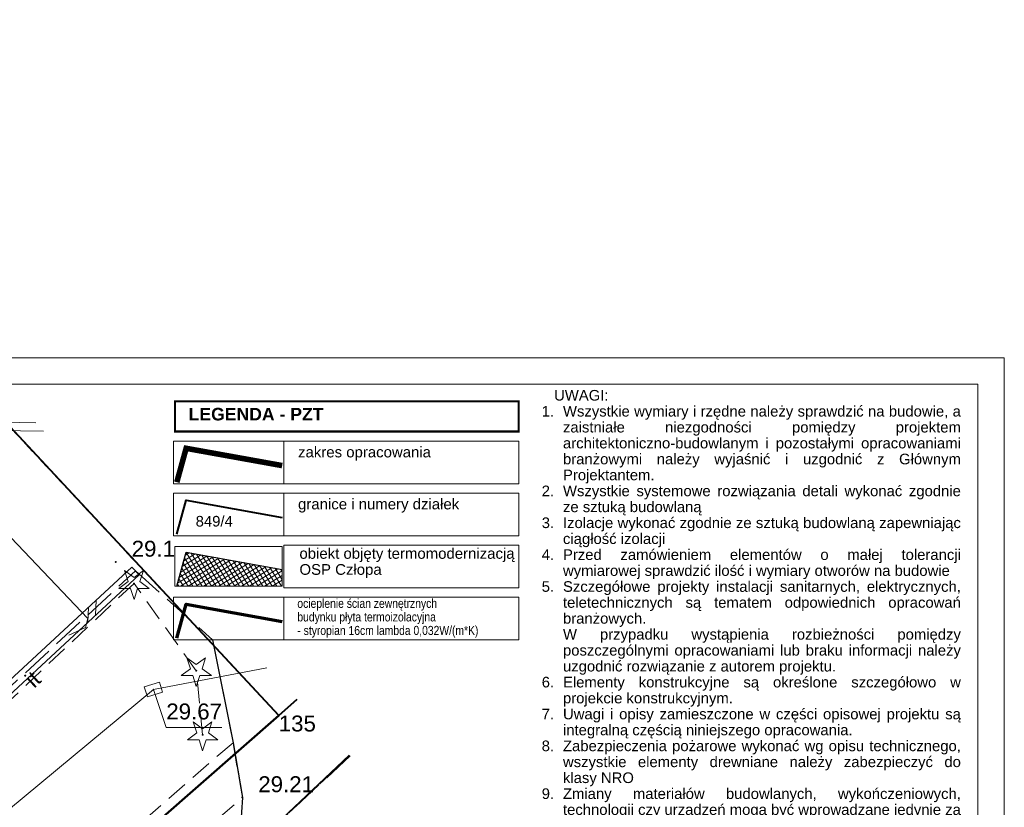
# Model space of a CAD drawing. Extents: x 5499164 to 5499301, y 5902019 to 5902134.
# Tile 18 of 18: x 5499254 to 5499301, y 5902095 to 5902132. Entities that reach past the tile are written whole.
import ezdxf
from ezdxf.enums import TextEntityAlignment as Align

# ---------------------------------------------------------------- set-up
doc = ezdxf.new("R2010")
doc.units = 0
doc.header["$PDSIZE"] = 0.75
for name, pattern in [('BUGD2', [3, 2, -1]), ('PRZER1-1', [2, 1, -1]), ('PRZER2-1', [3, 2, -1]), ('PRZER3-1', [4, 3, -1])]:
    doc.linetypes.add(name, pattern=pattern)
doc.layers.get('0').update_dxf_attribs({"linetype": 'CONTINUOUS', "lineweight": 13})
for name, color, linetype, lineweight in [('0Z_BUDYNKI', 7, 'CONTINUOUS', 9), ('0Z_OPISY', 7, 'CONTINUOUS', 9), ('A_BUDYNKI_ZAGOSP', 202, 'CONTINUOUS', 9), ('GEPPGD', 7, 'CONTINUOUS', 18), ('GEPPGD_O', 7, 'CONTINUOUS', 18), ('GSLDSO', 7, 'CONTINUOUS', 18), ('GSLKRW', 7, 'CONTINUOUS', 25), ('GSLTZI', 7, 'PRZER2-1', 18), ('GSLTZI_O', 7, 'PRZER2-1', 18), ('GSPWPN', 7, 'CONTINUOUS', 13), ('GSPWPN_O', 7, 'CONTINUOUS', 13), ('GSPWPS', 7, 'CONTINUOUS', 13), ('GSPWPS_O', 7, 'CONTINUOUS', 13), ('GSSKOA', 7, 'PRZER3-1', 18), ('GSSKOD', 7, 'PRZER2-1', 18), ('GSSOTW', 7, 'PRZER3-1', 18), ('GUPIKP', 7, 'CONTINUOUS', 18), ('GUPPRZ', 7, 'CONTINUOUS', 18), ('GUPPRZ_O', 7, 'CONTINUOUS', 18)]:
    doc.layers.add(name, color=color, linetype=linetype, lineweight=lineweight)
for name, color, linetype, lineweight, true_color in [('0Z_granica opracowania', 7, 'CONTINUOUS', 9, 0xf500b8), ('GESUZY', 7, 'PRZER1-1', 18, 0x008000), ('GSPRDI', 7, 'CONTINUOUS', 18, 0x008000), ('GULCPR', 7, 'CONTINUOUS', 18, 0xd200d2), ('GULEPR', 1, 'CONTINUOUS', 18, 0xff0000), ('GULKPR', 7, 'CONTINUOUS', 18, 0x803300), ('GULTPR', 7, 'CONTINUOUS', 18, 0xff9100)]:
    doc.layers.add(name, color=color, linetype=linetype, lineweight=lineweight, true_color=true_color)
for name, color, linetype, true_color in [('219-działka ewidencyjna', 7, 'CONTINUOUS', 0x008000), ('GESDZI', 7, 'CONTINUOUS', 0x008000), ('GESDZI_O', 7, 'CONTINUOUS', 0x008000)]:
    doc.layers.add(name, color=color, linetype=linetype, true_color=true_color)
doc.styles.add('Arial', font='arial.ttf')
doc.styles.add('ARIAL 2', font='ARIALN.TTF')
doc.styles.add('GEO-INFO', font='arial.ttf')

# ---------------------------------------------------------------- blocks, each defined once
blk = doc.blocks.new('EPPGN')
blk.add_hatch(color=0).paths.add_polyline_path([(0, -0.09), (0.027812, -0.085595), (0.052901, -0.072812), (0.072812, -0.052901), (0.085595, -0.027812), (0.09, 0), (0.085595, 0.027812), (0.072812, 0.052901), (0.052901, 0.072812), (0.027812, 0.085595), (0, 0.09), (-0.027812, 0.085595), (-0.052901, 0.072812), (-0.072812, 0.052901), (-0.085595, 0.027812), (-0.09, 0), (-0.085595, -0.027812), (-0.072812, -0.052901), (-0.052901, -0.072812), (-0.027812, -0.085595)])
blk = doc.blocks.new('PROSTOKAT1_5-1_PELNY')
at = {"color": 0}
blk.add_lwpolyline([(0.75, -0.5), (-0.75, -0.5), (-0.75, 0.5), (0.75, 0.5)], close=True, dxfattribs=at)
blk = doc.blocks.new('POINT')
at = {"color": 0}
blk.add_point((0, 0), dxfattribs=at)
blk = doc.blocks.new('ODTN_1')
at = {"color": 0}
for points in [[(-1, -0.5), (0, 0.5)], [(0, -0.5), (1, 0.5)]]:
    blk.add_lwpolyline(points, dxfattribs=at)
blk = doc.blocks.new('PION_C')
at = {"color": 0}
blk.add_lwpolyline([(0, 0.5), (0, -0.5)], dxfattribs=at)
blk = doc.blocks.new('KOLO')
blk.add_hatch(color=0).paths.add_polyline_path([(-0.5, 0), (-0.482963, -0.12941), (-0.433013, -0.25), (-0.353553, -0.353553), (-0.25, -0.433013), (-0.12941, -0.482963), (0, -0.5), (0.12941, -0.482963), (0.25, -0.433013), (0.353553, -0.353553), (0.433013, -0.25), (0.482963, -0.12941), (0.5, 0), (0.482963, 0.12941), (0.433013, 0.25), (0.353553, 0.353553), (0.25, 0.433013), (0.12941, 0.482963), (0, 0.5), (-0.12941, 0.482963), (-0.25, 0.433013), (-0.353553, 0.353553), (-0.433013, 0.25), (-0.482963, 0.12941)])
blk = doc.blocks.new('SPDIP')
blk.add_hatch(color=0).paths.add_polyline_path([(0, -0.09), (0.027812, -0.085595), (0.052901, -0.072812), (0.072812, -0.052901), (0.085595, -0.027812), (0.09, 0), (0.085595, 0.027812), (0.072812, 0.052901), (0.052901, 0.072812), (0.027812, 0.085595), (0, 0.09), (-0.027812, 0.085595), (-0.052901, 0.072812), (-0.072812, 0.052901), (-0.085595, 0.027812), (-0.09, 0), (-0.085595, -0.027812), (-0.072812, -0.052901), (-0.052901, -0.072812), (-0.027812, -0.085595)])
at = {"color": 0}
blk.add_lwpolyline([(0.544942, 0.177062), (1.426676, -0.463555), (0.336792, -0.463555), (0, -1.500096), (-0.336792, -0.463555), (-1.426676, -0.463555), (-0.544942, 0.177062), (-0.881734, 1.213603), (0, 0.572986), (0.881734, 1.213603)], close=True, dxfattribs=at)

msp = doc.modelspace()

# ---------------------------------------------------------------- hatches: boundary and pattern name
at = {"layer": 'A_BUDYNKI_ZAGOSP', "true_color": 0x7a00a3}
h = msp.add_hatch(dxfattribs=at)
h.set_pattern_fill('ANSI37', color=204, scale=1.5, angle=346.3813, style=0)
h.set_pattern_definition([(31.381261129, (3408690.81962, 3646779.72038), (-0.097636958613, 0.160072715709), []), (121.381261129, (3408690.81962, 3646779.72038), (-0.160072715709, -0.097636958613), [])])
h.paths.add_polyline_path([(5499262.164, 5902107.025), (5499261.725, 5902105.429), (5499266.684, 5902105.429), (5499266.684, 5902106.212)])

# ---------------------------------------------------------------- linework, layer by layer
at = {"layer": '0Z_BUDYNKI', "lineweight": 30}
msp.add_lwpolyline([(5499261.725, 5902105.429), (5499262.164, 5902107.025), (5499266.684, 5902106.212)], dxfattribs=at)
at = {"layer": '0Z_granica opracowania', "linetype": 'BUGD2', "const_width": 0.263, "flags": 128}
msp.add_lwpolyline([(5499261.725, 5902110.327), (5499262.164, 5902111.922), (5499266.684, 5902111.109)], dxfattribs=at)
at = {"layer": '0Z_OPISY'}
for points in [[(5499195.674, 5902041.939), (5499300.674, 5902041.939), (5499300.674, 5902116.189), (5499195.674, 5902116.189)], [(5499196.924, 5902043.189), (5499299.424, 5902043.189), (5499299.424, 5902114.939), (5499196.924, 5902114.939)], [(5499261.564, 5902112.266), (5499266.759, 5902112.266), (5499266.759, 5902110.251), (5499261.564, 5902110.251)], [(5499266.759, 5902112.266), (5499277.817, 5902112.266), (5499277.817, 5902110.251), (5499266.759, 5902110.251)], [(5499261.564, 5902109.818), (5499266.759, 5902109.818), (5499266.759, 5902107.803), (5499261.564, 5902107.803)], [(5499266.759, 5902109.818), (5499277.817, 5902109.818), (5499277.817, 5902107.803), (5499266.759, 5902107.803)], [(5499261.639, 5902107.294), (5499266.684, 5902107.294), (5499266.684, 5902105.429), (5499261.639, 5902105.429)], [(5499266.759, 5902107.369), (5499277.817, 5902107.369), (5499277.817, 5902105.354), (5499266.759, 5902105.354)], [(5499261.564, 5902104.92), (5499266.759, 5902104.92), (5499266.759, 5902102.906), (5499261.564, 5902102.906)], [(5499266.759, 5902104.92), (5499277.817, 5902104.92), (5499277.817, 5902102.906), (5499266.759, 5902102.906)]]:
    msp.add_lwpolyline(points, close=True, dxfattribs=at)
at = {"layer": '0Z_OPISY', "const_width": 0.1}
msp.add_lwpolyline([(5499261.642, 5902114.134), (5499277.817, 5902114.134), (5499277.817, 5902112.716), (5499261.642, 5902112.716)], close=True, dxfattribs=at)
at = {"layer": '219-działka ewidencyjna', "color": 24, "linetype": 'Continuous', "lineweight": 70, "true_color": 0xaf2323}
msp.add_lwpolyline([(5499261.725, 5902102.981), (5499262.164, 5902104.576), (5499266.684, 5902103.763)], dxfattribs=at)
at = {"layer": 'GESDZI', "linetype": 'Continuous', "lineweight": 40, "elevation": 10.22}
for points in [[(5499220.225, 5902122.096), (5499236.23, 5902103.95), (5499250.47, 5902116.57), (5499266.52, 5902099.34), (5499267.375, 5902100.089)], [(5499267.375, 5902100.089), (5499266.52, 5902099.34), (5499244.1, 5902079.7), (5499226.84, 5902064.77), (5499217.9, 5902057.03), (5499214.29, 5902053.58), (5499203.44, 5902043.22), (5499210.33, 5902036.77), (5499225.045, 5902022.996)]]:
    msp.add_lwpolyline(points, dxfattribs=at)
msp.add_lwpolyline([(5499266.52, 5902099.34), (5499250.47, 5902116.57), (5499236.23, 5902103.95), (5499231.11, 5902099.41), (5499228.52, 5902097.12), (5499244.1, 5902079.7)], close=True, dxfattribs=at)
at = {"layer": 'GESDZI', "linetype": 'Continuous', "lineweight": 40}
msp.add_lwpolyline([(5499261.725, 5902107.878), (5499262.164, 5902109.474), (5499266.684, 5902108.66)], dxfattribs=at)
at = {"layer": 'GESUZY', "color": 251, "linetype": 'PRZER1-1', "lineweight": 18, "ltscale": 0.5, "true_color": 0x636363, "elevation": 10.08}
for points in [[(5499220.225, 5902122.096), (5499236.23, 5902103.95), (5499250.47, 5902116.57), (5499266.52, 5902099.34), (5499267.375, 5902100.089)], [(5499267.375, 5902100.089), (5499266.52, 5902099.34), (5499244.1, 5902079.7), (5499226.84, 5902064.77), (5499217.9, 5902057.03), (5499214.29, 5902053.58), (5499203.44, 5902043.22), (5499210.33, 5902036.77), (5499225.045, 5902022.996)]]:
    msp.add_lwpolyline(points, dxfattribs=at)
msp.add_lwpolyline([(5499266.52, 5902099.34), (5499250.47, 5902116.57), (5499236.23, 5902103.95), (5499231.11, 5902099.41), (5499228.52, 5902097.12), (5499244.1, 5902079.7)], close=True, dxfattribs=at)
at = {"layer": 'GSLDSO', "color": 251, "linetype": 'Continuous', "lineweight": 18, "true_color": 0x636363, "elevation": 10.18}
for points in [[(5499259.61, 5902106.333), (5499251.496, 5902098.819), (5499237.782, 5902086.34)], [(5499259.95, 5902105.967), (5499251.834, 5902098.451), (5499238.118, 5902085.97)]]:
    msp.add_lwpolyline(points, dxfattribs=at)
at = {"layer": 'GSLKRW', "color": 251, "linetype": 'Continuous', "lineweight": 25, "true_color": 0x636363, "elevation": 10.18}
msp.add_lwpolyline([(5499263.41, 5902102.9), (5499264.37, 5902098.06), (5499264.81, 5902095.48), (5499264.68, 5902093.4), (5499264.06, 5902092.01), (5499254.2, 5902081.55)], dxfattribs=at)
at = {"layer": 'GSLTZI', "color": 251, "linetype": 'PRZER2-1', "lineweight": 18, "ltscale": 0.5, "true_color": 0x636363, "elevation": 10.1}
msp.add_lwpolyline([(5499262.94, 5902098.43), (5499262.64, 5902101.45), (5499259.71, 5902105.56), (5499250.16, 5902096.56)], dxfattribs=at)
at = {"layer": 'GSSKOA', "color": 251, "linetype": 'PRZER3-1', "lineweight": 18, "ltscale": 0.5, "true_color": 0x636363, "elevation": 10.18}
msp.add_lwpolyline([(5499269.878, 5902097.434), (5499264.06, 5902092.01), (5499254.2, 5902081.55)], dxfattribs=at)
at = {"layer": 'GSSKOD', "color": 251, "linetype": 'PRZER2-1', "lineweight": 18, "ltscale": 0.5, "true_color": 0x636363, "elevation": 10.18}
msp.add_lwpolyline([(5499239.571, 5902076.471), (5499238.95, 5902075.93), (5499237.68, 5902074.82), (5499224.12, 5902063.08), (5499209.01, 5902063.11), (5499208.36, 5902061.55), (5499225.79, 5902061.6), (5499239.89, 5902073.82), (5499264.81, 5902095.48), (5499264.37, 5902098.06)], close=True, dxfattribs=at)
at = {"layer": 'GSSOTW', "color": 251, "linetype": 'PRZER3-1', "lineweight": 18, "ltscale": 0.5, "true_color": 0x636363, "elevation": 10.18}
msp.add_lwpolyline([(5499251.665, 5902098.635), (5499259.78, 5902106.15), (5499263.41, 5902102.9), (5499264.37, 5902098.06), (5499264.81, 5902095.48), (5499264.68, 5902093.4), (5499264.06, 5902092.01), (5499269.878, 5902097.434)], dxfattribs=at)
at = {"layer": 'GULCPR', "color": 251, "linetype": 'Continuous', "lineweight": 18, "true_color": 0x636363, "elevation": 10.14}
msp.add_lwpolyline([(5499223.577, 5902098.708), (5499238.65, 5902112.161), (5499241.455, 5902112.941), (5499255.454, 5902112.733)], dxfattribs=at)
at = {"layer": 'GULEPR', "color": 251, "linetype": 'Continuous', "lineweight": 18, "true_color": 0x636363, "elevation": 10.14}
for points in [[(5499256.642, 5902103.129), (5499257.424, 5902103.489), (5499257.54, 5902103.916), (5499247.288, 5902114.67), (5499237.993, 5902124.881), (5499231.532, 5902132.106)], [(5499224.323, 5902098.619), (5499233.135, 5902107.909), (5499238.682, 5902112.683), (5499242.734, 5902113.37), (5499255.082, 5902113.128)]]:
    msp.add_lwpolyline(points, dxfattribs=at)
at = {"layer": 'GULKPR', "color": 251, "linetype": 'Continuous', "lineweight": 18, "true_color": 0x636363, "elevation": 10.14}
msp.add_lwpolyline([(5499258.029, 5902086.294), (5499269.837, 5902097.477)], dxfattribs=at)
at = {"layer": 'GULTPR', "color": 251, "linetype": 'Continuous', "lineweight": 18, "true_color": 0x636363, "elevation": 10.14}
msp.add_lwpolyline([(5499265.958, 5902101.593), (5499260.625, 5902100.568), (5499240.048, 5902083.48)], dxfattribs=at)
at = {"layer": 'GUPPRZ_O', "color": 251, "linetype": 'Continuous', "lineweight": 9, "true_color": 0x636363, "elevation": 10.8, "flags": 128}
msp.add_lwpolyline([(5499263.851, 5902098.771), (5499261.23, 5902098.771), (5499260.625, 5902100.568)], dxfattribs=at)

# ---------------------------------------------------------------- block references
at = {"layer": 'GEPPGD', "color": 251, "lineweight": 18, "true_color": 0x636363, "xscale": 0.5, "yscale": 0.5}
msp.add_blockref('EPPGN', (5499266.52, 5902099.34, 10.24), dxfattribs=at)
at = {"layer": 'GSLDSO', "color": 251, "lineweight": 18, "true_color": 0x636363, "xscale": 0.5, "yscale": 0.5, "rotation": 222.8016253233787}
for name, p in [('PION_C', (5499259.78, 5902106.15, 10.18)), ('ODTN_1', (5499257.731, 5902104.253, 10.18))]:
    msp.add_blockref(name, p, dxfattribs=at)
at = {"layer": 'GSPRDI', "color": 251, "lineweight": 18, "true_color": 0x636363, "xscale": 0.5, "yscale": 0.5}
for p in [(5499259.71, 5902105.56, 10.12), (5499262.64, 5902101.45, 10.12), (5499262.94, 5902098.43, 10.12)]:
    msp.add_blockref('SPDIP', p, dxfattribs=at)
at = {"layer": 'GSPWPN', "color": 251, "lineweight": 13, "true_color": 0x636363, "xscale": 0.09, "yscale": 0.09}
msp.add_blockref('KOLO', (5499258.85, 5902106.57, 10.08), dxfattribs=at)
at = {"layer": 'GSPWPS', "color": 251, "lineweight": 13, "true_color": 0x636363, "xscale": 0.09, "yscale": 0.09}
msp.add_blockref('KOLO', (5499264.81, 5902095.48, 10.08), dxfattribs=at)
at = {"layer": 'GUPIKP', "color": 251, "lineweight": 18, "true_color": 0x636363, "xscale": 0.5, "yscale": 0.5, "rotation": 17.04898909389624}
msp.add_blockref('PROSTOKAT1_5-1_PELNY', (5499260.625, 5902100.568, 10.16), dxfattribs=at)
at = {"layer": 'GUPPRZ', "color": 251, "lineweight": 18, "true_color": 0x636363}
msp.add_blockref('POINT', (5499260.625, 5902100.568, 10.16), dxfattribs=at)

# ---------------------------------------------------------------- texts
at = {"layer": '0Z_OPISY', "attachment_point": 1, "line_spacing_factor": 0.9, "style": 'ARIAL 2'}
for s, insert, char_height, width in [('\\pxi-2,l2,qj,t2;{\\fArial|b0|i0|c238|p34;\\~\\~ UWAGI:\\P1. ^IWszystkie wymiary i rzędne należy sprawdzić na budowie, a zaistniałe niezgodności pomiędzy projektem architektoniczno-budowlanym i pozostałymi opracowaniami branżowymi należy wyjaśnić i uzgodnić z Głównym Projektantem.\\P2. ^IWszystkie systemowe rozwiązania detali wykonać zgodnie ze sztuką budowlaną\\P3.^IIzolacje wykonać zgodnie ze sztuką budowlaną zapewniając ciągłość izolacji\\P4. ^IPrzed zamówieniem elementów o małej tolerancji wymiarowej sprawdzić ilość i wymiary otworów na budowie\\P5. ^ISzczegółowe projekty instalacji sanitarnych, elektrycznych, teletechnicznych są tematem odpowiednich opracowań branżowych. \\P   ^IW przypadku wystąpienia rozbieżności pomiędzy poszczególnymi opracowaniami lub braku informacji należy uzgodnić rozwiązanie z autorem projektu.\\P6. ^IElementy konstrukcyjne są określone szczegółowo w projekcie konstrukcyjnym.\\P7. ^IUwagi i opisy zamieszczone w części opisowej projektu są integralną częścią niniejszego opracowania.\\P8.\\~^IZabezpieczenia pożarowe wykonać wg opisu technicznego, wszystkie elementy drewniane należy zabezpieczyć do klasy NRO\\P9.\\~^IZmiany materiałów budowlanych, wykończeniowych, technologii czy urządzeń mogą być wprowadzane jedynie za pisemną zgodą Autora projektu.\\P10. Wszelkie materiały użyte w projekcie, rozwiązania techniczne i urządzenia muszą odpowiadać normom bezpieczeństwa ppoż. i bhp; posiadać odpowiednie atesty i aprobaty do stosowania w budownictwie.\\P11. Wszystkie wymienione w projekcie nazwy producentów, firm, zastosowanych wyrobów należy traktować jako modelowe. Można zastosować inne rozwiązania pod warunkiem że będą równoważne i uzgodnione z Autorem projektu.\\P12. Wszelkie elementy wykończenia i kolorystyki należy uzgadniać z Autorem projektu.\\P13. Prowadzenie poszczególnych instalacji oraz lokalizacja urządzeń zgodnie z projektami branżowymi oraz opisem technicznym.}', (5499278.901, 5902114.67), 0.500164, 19.67088), ('{\\fArial|b1|i0|c238|p34;\\H1.185x;LEGENDA - PZT}', (5499262.281, 5902113.828), 0.50016, 34.44273), ('{\\fArial|b0|i0|c238|p34;\\H1.185x;zakres opracowania }', (5499267.432, 5902111.999), 0.425, 34.44273), ('{\\fArial|b0|i0|c238|p34;\\H1.185x;granice i numery działek}', (5499267.432, 5902109.551), 0.425, 34.44273), ('{\\fArial|b0|i0|c238|p34;\\H1.185x;obiekt objęty termomodernizacją\\POSP Człopa}', (5499267.497, 5902107.225), 0.425, 34.44273), ('ocieplenie ścian zewnętrznych\\Pbudynku płyta termoizolacyjna \\P- styropian 16cm lambda 0,032W/(m*K)', (5499267.398, 5902104.834), 0.425, 34.44273)]:
    msp.add_mtext(s, dxfattribs=dict(at, insert=insert, char_height=char_height, width=width))
at = {"layer": 'GEPPGD_O', "color": 251, "linetype": 'Continuous', "lineweight": 0, "true_color": 0x636363, "style": 'GEO-INFO'}
msp.add_text('135', height=0.75, dxfattribs=at).set_placement((5499266.523, 5902099.338, 10.8), align=Align.TOP_LEFT)
at = {"layer": 'GESDZI_O', "linetype": 'Continuous', "lineweight": 0, "style": 'Arial'}
msp.add_text('849/4', height=0.5, dxfattribs=at).set_placement((5499263.486, 5902108.239, 5.12), align=Align.CENTER)
at = {"layer": 'GSLTZI_O', "color": 251, "linetype": 'Continuous', "lineweight": 0, "true_color": 0x636363, "style": 'GEO-INFO'}
msp.add_text('it', height=0.75, rotation=43.3017, dxfattribs=at).set_placement((5499254.935, 5902101.06, 10.8), align=Align.MIDDLE)
at = {"layer": 'GSPWPN_O', "color": 251, "linetype": 'Continuous', "lineweight": 0, "true_color": 0x636363, "style": 'GEO-INFO'}
msp.add_text('29.1', height=0.75, dxfattribs=at).set_placement((5499259.6, 5902106.82, 10.8))
at = {"layer": 'GSPWPS_O', "color": 251, "linetype": 'Continuous', "lineweight": 0, "true_color": 0x636363, "style": 'GEO-INFO'}
msp.add_text('29.21', height=0.75, dxfattribs=at).set_placement((5499265.56, 5902095.73, 10.8))
at = {"layer": 'GUPPRZ_O', "color": 251, "linetype": 'Continuous', "lineweight": 0, "true_color": 0x636363, "style": 'GEO-INFO'}
msp.add_text('29.67', height=0.75, dxfattribs=at).set_placement((5499261.23, 5902098.931), align=Align.BOTTOM_LEFT)

doc.saveas('drawing.dxf')
